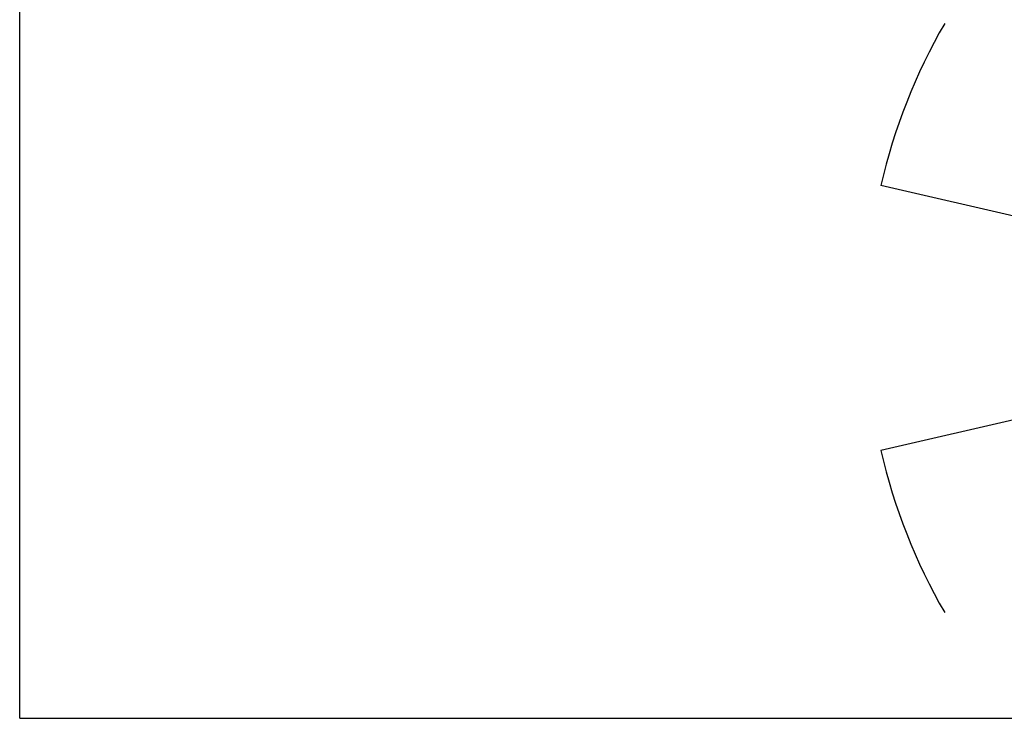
# Model space of a CAD drawing. Header units: millimetres. Extents: x 0 to 9512, y 0 to 6728.
# Tile 1 of 119: x 0 to 3343, y 0 to 2372. Entities that reach past the tile are written whole.
import ezdxf

# ---------------------------------------------------------------- set-up
doc = ezdxf.new("R2010")
doc.units = ezdxf.units.MM
doc.header["$LTSCALE"] = 523.16
doc.layers.get('0').update_dxf_attribs({"linetype": 'CONTINUOUS'})
doc.layers.add('运动范围_DXF_FORMAT', color=7, linetype='CONTINUOUS')

msp = doc.modelspace()

# ---------------------------------------------------------------- linework, layer by layer
at = {"color": 2, "linetype": 'Continuous'}
for q in [(2923.423, 1809.511), (2923.423, 909.257)]:
    msp.add_line((4873.138, 1359.384), q, dxfattribs=at)
for start, end in [(150, 167), (193, 210)]:
    msp.add_arc((4873.138, 1359.384), 2001, start, end, dxfattribs=at)
at = {"layer": '运动范围_DXF_FORMAT', "color": 7, "linetype": 'Continuous'}
for q in [(0, 6728), (9512, 0)]:
    msp.add_line((0, 0), q, dxfattribs=at)

doc.saveas('drawing.dxf')
